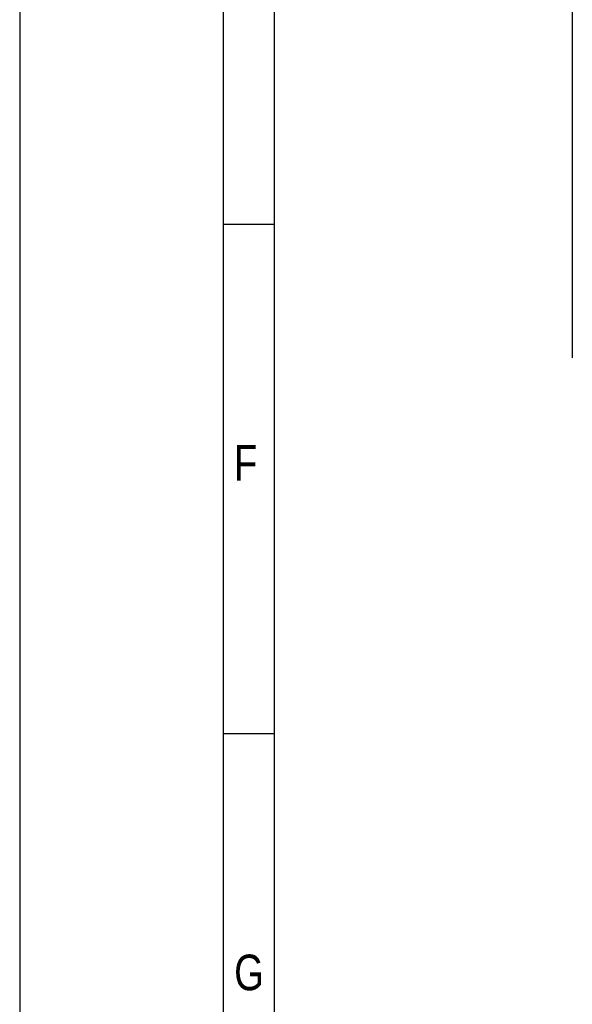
# Model space of a CAD drawing. Header units: millimetres. Extents: x 0 to 594, y 0 to 420.
# Tile 2 of 46: x 0 to 54, y 83 to 180. Entities that reach past the tile are written whole.
import ezdxf

# ---------------------------------------------------------------- set-up
doc = ezdxf.new("R2010")
doc.units = ezdxf.units.MM
doc.header["$LTSCALE"] = 32.67
doc.layers.get('0').update_dxf_attribs({"linetype": 'CONTINUOUS'})
doc.styles.get("Standard").update_dxf_attribs({"font": 'txt', "width": 0.8})

msp = doc.modelspace()

# ---------------------------------------------------------------- linework, layer by layer
at = {"color": 7, "linetype": 'Continuous'}
for p, q in [((0, 420), (0, 0)), ((25, 410), (25, 10)), ((54.274, 275.42), (54.274, 146.92)), ((25, 160), (20, 160)), ((25, 110), (20, 110))]:
    msp.add_line(p, q, dxfattribs=at)
at = {"color": 2, "linetype": 'Continuous'}
msp.add_line((20, 415), (20, 5), dxfattribs=at)

# ---------------------------------------------------------------- texts
at = {"color": 2, "linetype": 'Continuous', "char_height": 3.5, "width": 2.8, "attachment_point": 1, "line_spacing_factor": 0.9}
for s, insert in [('F', (21.051, 138.352)), ('G', (21.068, 88.314))]:
    msp.add_mtext(s, dxfattribs=dict(at, insert=insert))

doc.saveas('drawing.dxf')
